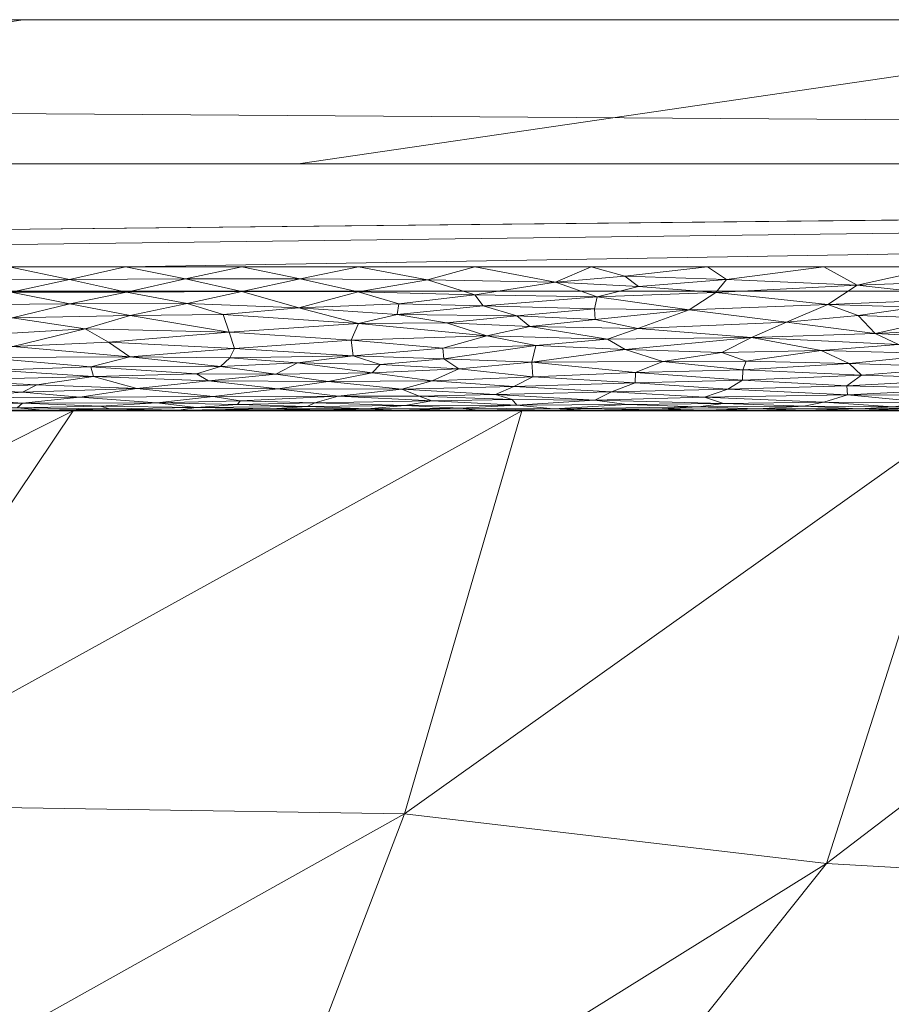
# Model space of a CAD drawing. Header units: millimetres. Extents: x -300 to 300, y 0 to 450.
# Tile 243 of 256: x 192 to 205, y 436 to 450. Entities that reach past the tile are written whole.
import ezdxf

# ---------------------------------------------------------------- set-up
doc = ezdxf.new("R2010")
doc.units = ezdxf.units.MM
doc.layers.add('A-GENM', color=13, linetype='Continuous')

# ---------------------------------------------------------------- blocks, each defined once
blk = doc.blocks.new('MODEL_CCAS0420-1080410R0 - MODEL_CCAS0420-1080410R0-453240-Preview')
at = {"layer": 'A-GENM', "lineweight": 9}
mesh = blk.add_polyface(dxfattribs=at)
corners = [(-296.159, -20, -110), (-295.657, -15.55, -110), (-294.177, -11.323, -110), (-291.793, -7.531, -110), (-288.625, -4.364, -110), (-284.831, -1.981, -110), (-280.602, -0.502, -110), (-276.147, 0, -110), (276.147, 0, -110), (280.596, -0.501, -110), (284.825, -1.978, -110), (288.619, -4.359, -110), (291.788, -7.525, -110), (294.174, -11.316, -110), (295.656, -15.545, -110), (296.159, -20, -110), (296.159, -426.171, -110), (295.658, -430.617, -110), (294.182, -434.842, -110), (291.802, -438.632, -110), (288.638, -441.797, -110), (284.848, -444.179, -110), (280.622, -445.657, -110), (276.171, -446.159, -110), (-276.171, -446.159, -110), (-280.617, -445.658, -110), (-284.842, -444.182, -110), (-288.632, -441.802, -110), (-291.797, -438.638, -110), (-294.179, -434.848, -110), (-295.657, -430.622, -110), (-296.159, -426.171, -110)]
mesh.append_faces([[corners[k] for k in face] for face in [(15, 12, 13, 14)]], dxfattribs={"vtx0": -1})
mesh.append_faces([[corners[k] for k in face] for face in [(16, 8, 15)]], dxfattribs={"vtx0": -1, "vtx1": -1})
mesh.append_faces([[corners[k] for k in face] for face in [(24, 31, 7, 8)]], dxfattribs={"vtx0": -1, "vtx1": -1, "vtx3": -1})
mesh.append_faces([[corners[k] for k in face] for face in [(31, 24, 25, 30), (18, 21, 22, 17), (17, 22, 23, 16)]], dxfattribs={"vtx0": -1, "vtx2": -1})
mesh.append_faces([[corners[k] for k in face] for face in [(0, 3, 4, 5), (0, 5, 6, 7)]], dxfattribs={"vtx0": -1, "vtx3": -1})
mesh.append_faces([[corners[k] for k in face] for face in [(28, 29, 27)]], dxfattribs={"vtx1": -1})
mesh.append_faces([[corners[k] for k in face] for face in [(25, 26, 30), (11, 12, 15, 10), (9, 10, 15, 8), (31, 0, 7)]], dxfattribs={"vtx1": -1, "vtx2": -1})
mesh.append_faces([[corners[k] for k in face] for face in [(23, 24, 8, 16)]], dxfattribs={"vtx1": -1, "vtx2": -1, "vtx3": -1})
mesh.append_faces([[corners[k] for k in face] for face in [(26, 27, 29, 30)]], dxfattribs={"vtx1": -1, "vtx3": -1})
mesh.append_faces([[corners[k] for k in face] for face in [(19, 20, 21, 18)]], dxfattribs={"vtx2": -1})
mesh.append_faces([[corners[k] for k in face] for face in [(0, 1, 2, 3)]], dxfattribs={"vtx3": -1})
mesh = blk.add_polyface(dxfattribs=at)
corners = [(-279.918, -2), (-292.651, -7.27), (-297.929, -20), (-297.929, -224.97), (-297.929, -429.94), (-292.661, -442.661), (-279.94, -447.929), (0, -447.929), (279.94, -447.929), (292.661, -442.661), (297.929, -429.94), (297.929, -224.97), (297.929, -20), (292.651, -7.27), (279.918, -2), (0, -2), (0, -3.5), (13.257, -3.5), (26.515, -3.5), (39.772, -3.5), (53.029, -3.5), (66.287, -3.5), (79.544, -3.5), (92.801, -3.5), (106.059, -3.5), (119.316, -3.5), (132.573, -3.5), (145.831, -3.5), (159.088, -3.5), (172.345, -3.5), (185.603, -3.5), (198.86, -3.5), (212.117, -3.5), (225.375, -3.5), (238.632, -3.5), (251.889, -3.5), (265.147, -3.5), (278.404, -3.5), (291.028, -7.487), (296.497, -19.511), (296.5, -32.769), (296.5, -46.026), (296.5, -59.283), (296.5, -72.541), (296.5, -85.798), (296.5, -99.055), (296.5, -112.313), (296.5, -125.57), (296.5, -138.827), (296.5, -152.085), (296.5, -165.342), (296.5, -178.599), (296.5, -191.857), (296.5, -205.114), (296.5, -218.371), (296.5, -231.629), (296.5, -244.886), (296.5, -258.143), (296.499, -271.401), (296.499, -284.658), (296.499, -297.915), (296.499, -311.173), (296.499, -324.43), (296.499, -337.687), (296.5, -350.945), (296.5, -364.202), (296.5, -377.459), (296.5, -390.717), (296.5, -403.974), (296.5, -417.231), (296.497, -430.489), (291.028, -442.513), (278.404, -446.5), (265.147, -446.5), (251.889, -446.5), (238.632, -446.5), (225.375, -446.5), (212.117, -446.5), (198.86, -446.5), (185.603, -446.5), (172.345, -446.5), (159.088, -446.5), (145.831, -446.5), (132.573, -446.5), (119.316, -446.5), (106.059, -446.5), (92.801, -446.5), (79.544, -446.5), (66.287, -446.5), (53.029, -446.5), (39.772, -446.5), (26.515, -446.5), (13.257, -446.5), (0, -446.5), (-12.926, -446.5), (-25.852, -446.5), (-38.777, -446.5), (-51.703, -446.5), (-64.629, -446.5), (-77.555, -446.5), (-90.48, -446.5), (-103.406, -446.5), (-116.332, -446.5), (-129.258, -446.5), (-142.183, -446.5), (-155.109, -446.5), (-168.035, -446.5), (-180.961, -446.5), (-193.887, -446.5), (-206.812, -446.5), (-219.738, -446.5), (-232.664, -446.5), (-245.59, -446.5), (-258.515, -446.5), (-271.441, -446.5), (-284.356, -445.968), (-294.544, -438.124), (-296.5, -425.35), (-296.5, -412.424), (-296.5, -399.498), (-296.5, -386.572), (-296.5, -373.646), (-296.5, -360.721), (-296.5, -347.795), (-296.499, -334.869), (-296.499, -321.943), (-296.499, -309.018), (-296.499, -296.092), (-296.499, -283.166), (-296.499, -270.24), (-296.5, -257.315), (-296.5, -244.389), (-296.5, -231.463), (-296.5, -218.537), (-296.5, -205.611), (-296.5, -192.686), (-296.5, -179.76), (-296.5, -166.834), (-296.5, -153.908), (-296.5, -140.983), (-296.5, -128.057), (-296.5, -115.131), (-296.5, -102.205), (-296.5, -89.28), (-296.5, -76.354), (-296.5, -63.428), (-296.5, -50.502), (-296.5, -37.576), (-296.5, -24.651), (-294.544, -11.876), (-284.356, -4.032), (-271.441, -3.5), (-258.515, -3.5), (-245.59, -3.5), (-232.664, -3.5), (-219.738, -3.5), (-206.812, -3.5), (-193.887, -3.5), (-180.961, -3.5), (-168.035, -3.5), (-155.109, -3.5), (-142.183, -3.5), (-129.258, -3.5), (-116.332, -3.5), (-103.406, -3.5), (-90.48, -3.5), (-77.555, -3.5), (-64.629, -3.5), (-51.703, -3.5), (-38.777, -3.5), (-25.852, -3.5), (-12.926, -3.5), (-294.538, -438.129), (-294.547, -438.108)]
mesh.append_faces([[corners[k] for k in face] for face in [(116, 172, 173)]])
mesh.append_faces([[corners[k] for k in face] for face in [(118, 4, 117), (6, 115, 5), (115, 6, 114), (7, 104, 6), (1, 150, 0), (151, 0, 150)]], dxfattribs={"vtx0": -1, "vtx1": -1})
mesh.append_faces([[corners[k] for k in face] for face in [(4, 124, 125), (7, 99, 100), (2, 148, 149), (149, 1, 2), (2, 141, 142), (0, 151, 152), (0, 160, 161, 15), (15, 165, 166), (15, 170, 171), (8, 81, 82, 7), (8, 72, 73), (11, 61, 62, 10), (12, 46, 47, 11), (38, 13, 14, 37), (13, 38, 39, 12)]], dxfattribs={"vtx0": -1, "vtx2": -1})
mesh.append_faces([[corners[k] for k in face] for face in [(4, 118, 119, 120), (4, 120, 121, 122), (3, 128, 129, 130), (3, 130, 131, 132), (3, 138, 139, 140), (0, 154, 155, 156), (0, 156, 157, 158), (15, 161, 162, 163), (15, 163, 164, 165), (8, 73, 74, 75), (7, 86, 87, 88), (7, 83, 84, 85), (10, 68, 69, 70), (11, 55, 56, 57), (14, 28, 29, 30), (14, 32, 33, 34), (15, 19, 20, 21), (12, 44, 45, 46), (11, 49, 50, 51), (11, 47, 48, 49), (12, 39, 40, 41)]], dxfattribs={"vtx0": -1, "vtx3": -1})
mesh.append_faces([[corners[k] for k in face] for face in [(123, 124, 4, 122), (127, 128, 3, 126), (113, 114, 6, 112), (111, 112, 6, 110), (109, 110, 6, 108), (107, 108, 6, 106), (96, 97, 7, 95), (105, 106, 6, 104), (103, 104, 7, 102), (101, 102, 7, 100), (98, 99, 7, 97), (94, 95, 7, 93), (135, 136, 3, 134), (137, 138, 3, 136), (133, 134, 3, 132), (145, 146, 2, 144), (147, 148, 2, 146), (143, 144, 2, 142), (149, 150, 1), (153, 154, 0, 152), (159, 160, 0, 158), (169, 170, 15, 168), (167, 168, 15, 166), (78, 79, 8, 77), (80, 81, 8, 79), (76, 77, 8, 75), (91, 92, 7, 90), (89, 90, 7, 88), (85, 86, 7), (82, 83, 7), (67, 68, 10, 66), (65, 66, 10, 64), (60, 61, 11, 59), (58, 59, 11, 57), (63, 64, 10, 62), (54, 55, 11, 53), (26, 27, 15, 25), (31, 32, 14, 30), (16, 17, 15, 171), (18, 19, 15, 17), (24, 25, 15, 23), (22, 23, 15, 21), (34, 35, 14), (52, 53, 11, 51), (36, 37, 14, 35), (42, 43, 12, 41), (43, 44, 12), (92, 93, 7)]], dxfattribs={"vtx1": -1, "vtx2": -1})
mesh.append_faces([[corners[k] for k in face] for face in [(3, 4, 125, 126), (2, 3, 140, 141), (71, 72, 8, 9), (70, 71, 9, 10), (27, 28, 14, 15)]], dxfattribs={"vtx1": -1, "vtx3": -1})
mesh.append_faces([[corners[k] for k in face] for face in [(4, 173, 117), (115, 172, 5)]], dxfattribs={"vtx2": -1})
mesh = blk.add_polyface(dxfattribs=at)
corners = [(-210.186, -432.276, -33.854), (-219.848, -438.355, -19.494), (-212.968, -436.33, -24.292), (-216.365, -427.675, -44.679), (-219.378, -433.515, -30.901), (-209.194, -427.511, -45.088), (-213.266, -422.024, -58.018), (-224.212, -427.716, -44.557), (-198.558, -422.039, -58.018), (-200.587, -427.163, -45.936), (-217.137, -440.738, -13.89), (-203.695, -432.281, -33.861), (-209.836, -437.863, -20.687), (-223.616, -437.523, -21.438), (-229.417, -438.443, -19.245), (-227.056, -433.316, -31.34), (-205.912, -422.031, -58.018), (-220.62, -422.016, -58.018), (-203.618, -438.219, -19.865), (-211.849, -444.5, -5.023), (-198.502, -431.801, -35.007), (-205.618, -444.5, -5.045), (-224.31, -444.5, -4.98), (-218.079, -444.5, -5.001), (-230.54, -444.5, -4.958), (-199.388, -444.5, -5.066), (-197.758, -438.907, -18.254)]
mesh.append_faces([[corners[k] for k in face] for face in [(0, 1, 2), (3, 4, 5), (6, 7, 3), (8, 5, 9), (2, 1, 10), (11, 2, 12), (13, 4, 14), (3, 15, 4), (16, 3, 5), (15, 3, 7), (0, 4, 1), (4, 15, 14), (18, 12, 19), (9, 0, 11), (5, 0, 9), (0, 5, 4), (18, 20, 12), (18, 21, 26), (11, 12, 20), (0, 2, 11), (12, 2, 10), (12, 10, 23), (22, 10, 1), (13, 1, 4), (1, 13, 24)]], dxfattribs={"vtx0": -1, "vtx1": -1, "vtx2": -1})
mesh.append_faces([[corners[k] for k in face] for face in [(3, 16, 6), (10, 22, 23)]], dxfattribs={"vtx0": -1, "vtx2": -1})
mesh.append_faces([[corners[k] for k in face] for face in [(6, 17, 7), (8, 16, 5), (19, 21, 18), (24, 22, 1), (21, 25, 26), (23, 19, 12)]], dxfattribs={"vtx1": -1, "vtx2": -1})
mesh = blk.add_polyface(dxfattribs=at)
corners = [(-163.46, -432.283, -33.895), (-171.575, -438.364, -19.552), (-165.206, -436.336, -24.334), (-170.801, -427.7, -44.708), (-172.337, -433.539, -30.934), (-163.687, -427.534, -45.1), (-185.922, -427.635, -44.849), (-195.583, -433.214, -31.681), (-187.987, -433.443, -31.151), (-169.142, -422.057, -58.018), (-178.657, -427.751, -44.583), (-193.89, -427.758, -44.547), (-183.85, -422.051, -58.018), (-154.434, -422.057, -58.018), (-155.163, -427.17, -45.956), (-189.487, -439.037, -17.959), (-180.051, -433.341, -31.399), (-168.251, -440.74, -13.945), (-176.496, -422.055, -58.018), (-175.563, -437.551, -21.472), (-181.114, -438.456, -19.334), (-197.758, -438.907, -18.254), (-203.618, -438.219, -19.865), (-200.587, -427.163, -45.936), (-191.204, -422.047, -58.018), (-198.558, -422.039, -58.018), (-161.788, -422.058, -58.018), (-199.388, -444.5, -5.066), (-193.157, -444.5, -5.065), (-180.695, -444.5, -5.061), (-155.416, -438.247, -19.817), (-161.684, -437.864, -20.728), (-162.003, -444.5, -5.056), (-156.979, -432.284, -33.89), (-148.657, -433.236, -31.637), (-149.389, -438.93, -18.2), (-147.08, -422.057, -58.018), (-203.695, -432.281, -33.861), (-198.502, -431.801, -35.007), (-148.319, -427.769, -44.538), (-151.917, -431.814, -34.995), (-155.772, -444.5, -5.054), (-174.465, -444.5, -5.059), (-168.234, -444.5, -5.058), (-149.541, -444.5, -5.052), (-186.926, -444.5, -5.063)]
mesh.append_faces([[corners[k] for k in face] for face in [(13, 14, 36)]], dxfattribs={"vtx0": -1, "vtx1": -1})
mesh.append_faces([[corners[k] for k in face] for face in [(0, 1, 2), (3, 4, 5), (6, 7, 8), (9, 10, 3), (11, 6, 12), (13, 5, 14), (8, 15, 16), (2, 1, 17), (18, 6, 10), (0, 14, 5), (19, 4, 20), (7, 21, 8), (7, 22, 21), (23, 11, 24), (8, 10, 6), (7, 6, 11), (3, 16, 4), (21, 15, 8), (10, 8, 16), (26, 3, 5), (27, 15, 21), (16, 3, 10), (0, 4, 1), (4, 16, 20), (16, 15, 20), (15, 28, 20), (29, 19, 20), (30, 31, 32), (14, 0, 33), (34, 30, 35), (0, 5, 4), (37, 11, 23), (11, 37, 38), (14, 39, 36), (33, 2, 31), (30, 40, 31), (33, 39, 14), (39, 33, 40), (30, 41, 35), (33, 31, 40), (0, 2, 33), (31, 2, 17), (31, 17, 43), (42, 17, 1), (38, 7, 11), (7, 38, 22), (40, 34, 39), (34, 40, 30), (19, 1, 4), (1, 19, 29)]], dxfattribs={"vtx0": -1, "vtx1": -1, "vtx2": -1})
mesh.append_faces([[corners[k] for k in face] for face in [(23, 24, 25), (6, 18, 12), (3, 26, 9), (17, 42, 43), (15, 27, 28)]], dxfattribs={"vtx0": -1, "vtx2": -1})
mesh.append_faces([[corners[k] for k in face] for face in [(12, 24, 11), (9, 18, 10), (13, 26, 5), (32, 41, 30), (29, 42, 1), (41, 44, 35), (45, 29, 20, 28), (43, 32, 31)]], dxfattribs={"vtx1": -1, "vtx2": -1})
mesh = blk.add_polyface(dxfattribs=at)
corners = [(-205.618, -444.5, -5.045), (-211.631, -444.5, -2), (-205.584, -444.5, -2), (-199.538, -444.5, -2), (-247.91, -444.5, -2), (-243.001, -444.5, -4.914), (-249.232, -444.5, -4.893), (-250.934, -444.5, -2), (-175.351, -444.5, -2), (-169.305, -444.5, -2), (-174.465, -444.5, -5.059), (-271.691, -439.055, -4.948), (-272.096, -444.5, -2), (-266.076, -440.417, -4.934), (-294.15, -433.611, -5.004), (-291.997, -435.907, -2), (-288.535, -434.972, -4.99), (-282.921, -436.333, -4.976), (-283.819, -442.863, -2), (-277.306, -437.694, -4.962), (-218.079, -444.5, -5.001), (-223.724, -444.5, -2), (-217.677, -444.5, -2), (-211.849, -444.5, -5.023), (-186.926, -444.5, -5.063), (-193.157, -444.5, -5.065), (-187.444, -444.5, -2), (-181.398, -444.5, -2), (-235.817, -444.5, -2), (-230.54, -444.5, -4.958), (-236.771, -444.5, -4.936), (-241.864, -444.5, -2), (-253.957, -444.5, -2), (-254.846, -443.139, -4.907), (-260.004, -444.5, -2), (-266.05, -444.5, -2), (-278.142, -444.5, -2), (-224.31, -444.5, -4.98), (-180.695, -444.5, -5.061), (-193.491, -444.5, -2), (-199.388, -444.5, -5.066), (-289.496, -441.227, -2), (-294.499, -430.587, -2), (-275.119, -444.5, -2), (-260.461, -441.778, -4.92), (-263.027, -444.5, -2), (-229.771, -444.5, -2)]
mesh.append_faces([[corners[k] for k in face] for face in [(11, 12, 13), (14, 15, 16), (17, 18, 19), (32, 33, 34), (36, 19, 18), (37, 21, 20), (8, 38, 27), (41, 16, 15), (15, 14, 42), (18, 17, 41), (19, 36, 11), (44, 34, 33), (38, 8, 10), (46, 29, 28), (13, 35, 44)]], dxfattribs={"vtx0": -1, "vtx1": -1})
mesh.append_faces([[corners[k] for k in face] for face in [(4, 5, 6, 7), (20, 21, 22, 23), (28, 29, 30, 31), (5, 4, 31, 30), (41, 17, 16), (33, 32, 7), (1, 0, 23, 22), (46, 37, 29), (37, 46, 21)]], dxfattribs={"vtx0": -1, "vtx2": -1})
mesh.append_faces([[corners[k] for k in face] for face in [(0, 1, 2, 3)]], dxfattribs={"vtx0": -1, "vtx3": -1})
mesh.append_faces([[corners[k] for k in face] for face in [(8, 9, 10), (12, 35, 13), (43, 12, 11), (6, 33, 7), (45, 34, 44, 35), (38, 24, 27), (36, 43, 11)]], dxfattribs={"vtx1": -1, "vtx2": -1})
mesh.append_faces([[corners[k] for k in face] for face in [(24, 25, 26, 27), (3, 39, 40, 0), (25, 40, 39, 26)]], dxfattribs={"vtx1": -1, "vtx3": -1})
mesh = blk.add_polyface(dxfattribs=at)
corners = [(-205.707, -446.059, -0.054), (-203.636, -445.977, -0.075), (-204.865, -445.937, -0.087), (-204.04, -446.243, -0.019), (-205.806, -446.309, -0.01), (-205.197, -446.5), (-203.898, -444.845, -0.878), (-203.906, -444.72, -1.089), (-205.556, -444.803, -0.942), (-203.317, -444.506, -1.838), (-204.74, -444.506, -1.845), (-204.073, -444.527, -1.672), (-204.1, -444.993, -0.684), (-205.728, -444.942, -0.745), (-205.518, -445.104, -0.568), (-202.456, -445.068, -0.603), (-203.931, -445.157, -0.518), (-204.056, -445.821, -0.126), (-205.237, -445.783, -0.14), (-204.292, -445.572, -0.235), (-202.448, -444.925, -0.767), (-202.246, -444.802, -0.944), (-205.276, -445.292, -0.409), (-203.543, -445.335, -0.378), (-204.614, -445.421, -0.321), (-205.933, -445.489, -0.28), (-203.581, -446.5), (-203.302, -444.563, -1.503), (-204.541, -444.557, -1.524), (-206.103, -444.511, -1.794), (-205.718, -444.545, -1.578), (-202.575, -445.516, -0.265), (-204.073, -444.5, -2), (-202.659, -444.526, -1.68), (-205.584, -444.5, -2), (-203.579, -444.618, -1.323), (-205.018, -444.616, -1.329), (-202.503, -445.187, -0.493), (-203.063, -445.732, -0.161), (-206.031, -445.898, -0.099), (-205.579, -445.634, -0.204), (-205.178, -444.719, -1.09)]
mesh.append_faces([[corners[k] for k in face] for face in [(34, 10, 32)]], dxfattribs={"vtx0": -1, "vtx1": -1})
mesh.append_faces([[corners[k] for k in face] for face in [(0, 1, 2), (3, 4, 5), (6, 7, 8), (9, 10, 11), (12, 13, 14), (15, 12, 16), (2, 17, 18), (18, 17, 19), (1, 0, 3), (12, 20, 6), (12, 14, 16), (12, 6, 13), (7, 6, 21), (13, 6, 8), (22, 23, 16), (24, 25, 19), (22, 16, 14), (0, 4, 3), (27, 11, 28), (11, 29, 30), (23, 22, 24), (24, 31, 23), (10, 9, 32), (9, 11, 33), (11, 10, 29), (27, 33, 11), (28, 11, 30), (27, 28, 35), (36, 7, 35), (23, 37, 16), (30, 36, 28), (35, 28, 36), (17, 1, 38), (39, 2, 18), (1, 17, 2), (19, 17, 38), (18, 19, 40), (19, 25, 40), (25, 24, 22), (31, 24, 19), (8, 7, 41), (36, 41, 7)]], dxfattribs={"vtx0": -1, "vtx1": -1, "vtx2": -1})
mesh.append_faces([[corners[k] for k in face] for face in [(5, 26, 3)]], dxfattribs={"vtx1": -1, "vtx2": -1})
mesh = blk.add_polyface(dxfattribs=at)
corners = [(-200.819, -445.351, -0.367), (-201.343, -445.185, -0.494), (-202.165, -445.309, -0.397), (-202.659, -444.526, -1.68), (-201.252, -444.523, -1.699), (-201.941, -444.506, -1.849), (-202.079, -446.141, -0.036), (-201.711, -445.902, -0.098), (-203.636, -445.977, -0.075), (-204.04, -446.243, -0.019), (-203.063, -445.732, -0.161), (-200.997, -445.64, -0.201), (-202.456, -445.068, -0.603), (-200.966, -445.029, -0.645), (-202.448, -444.925, -0.767), (-201.834, -444.554, -1.539), (-203.302, -444.563, -1.503), (-202.185, -444.602, -1.368), (-204.1, -444.993, -0.684), (-203.543, -445.335, -0.378), (-202.575, -445.516, -0.265), (-202.561, -444.5, -2), (-203.317, -444.506, -1.838), (-203.906, -444.72, -1.089), (-202.246, -444.802, -0.944), (-201.921, -444.69, -1.149), (-204.292, -445.572, -0.235), (-200.431, -446.082, -0.049), (-202.229, -446.324, -0.009), (-203.581, -446.5), (-201.965, -446.5), (-200.632, -444.762, -1.011), (-200.958, -444.89, -0.813), (-200.842, -444.587, -1.415), (-200.399, -444.647, -1.247), (-203.579, -444.618, -1.323), (-203.898, -444.845, -0.878), (-202.503, -445.187, -0.493), (-204.073, -444.5, -2), (-200.576, -445.496, -0.276), (-201.049, -444.5, -2), (-203.931, -445.157, -0.518), (-201.008, -446.224, -0.022), (-200.816, -446.369, -0.005)]
mesh.append_faces([[corners[k] for k in face] for face in [(0, 1, 2), (3, 4, 5), (6, 7, 8), (6, 8, 9), (10, 7, 11), (12, 13, 14), (15, 16, 17), (14, 18, 12), (19, 20, 2), (5, 21, 22), (23, 24, 25), (20, 26, 10), (6, 27, 7), (7, 10, 8), (0, 2, 20), (31, 24, 32), (17, 33, 15), (31, 25, 24), (14, 32, 24), (32, 14, 13), (34, 17, 25), (17, 16, 35), (35, 25, 17), (36, 14, 24), (2, 37, 19), (12, 1, 13), (37, 2, 1), (1, 12, 37), (10, 11, 20), (20, 11, 39), (15, 4, 3), (16, 15, 3), (25, 35, 23), (3, 5, 22), (20, 39, 0), (12, 41, 37), (28, 42, 6), (6, 9, 28), (29, 28, 9), (42, 28, 43), (30, 43, 28)]], dxfattribs={"vtx0": -1, "vtx1": -1, "vtx2": -1})
mesh.append_faces([[corners[k] for k in face] for face in [(28, 29, 30), (22, 21, 38)]], dxfattribs={"vtx0": -1, "vtx2": -1})
mesh.append_faces([[corners[k] for k in face] for face in [(40, 21, 5)]], dxfattribs={"vtx1": -1, "vtx2": -1})
mesh = blk.add_polyface(dxfattribs=at)
corners = [(-199.023, -444.724, -1.08), (-200.399, -444.647, -1.247), (-200.632, -444.762, -1.011), (-199.274, -444.838, -0.887), (-200.958, -444.89, -0.813), (-200.293, -444.506, -1.842), (-201.941, -444.506, -1.849), (-201.252, -444.523, -1.699), (-200.816, -446.369, -0.005), (-201.965, -446.5), (-200.349, -446.5), (-198.851, -445.957, -0.081), (-200.431, -446.082, -0.049), (-198.733, -446.108, -0.043), (-201.008, -446.224, -0.022), (-199.853, -446.287, -0.013), (-199.526, -445.176, -0.502), (-199.538, -444.973, -0.707), (-200.966, -445.029, -0.645), (-201.921, -444.69, -1.149), (-200.842, -444.587, -1.415), (-199.828, -444.527, -1.671), (-201.834, -444.554, -1.539), (-201.049, -444.5, -2), (-199.538, -444.5, -2), (-202.079, -446.141, -0.036), (-200.997, -445.64, -0.201), (-200.405, -445.765, -0.147), (-199.497, -445.669, -0.188), (-200.396, -445.913, -0.094), (-201.711, -445.902, -0.098), (-198.9, -445.542, -0.251), (-199.58, -445.406, -0.331), (-200.576, -445.496, -0.276), (-198.734, -446.5), (-199.251, -444.657, -1.223), (-199.319, -444.577, -1.449), (-198.782, -444.51, -1.796), (-201.343, -445.185, -0.494), (-200.819, -445.351, -0.367), (-202.185, -444.602, -1.368), (-198.531, -444.535, -1.63), (-199.316, -445.817, -0.127)]
mesh.append_faces([[corners[k] for k in face] for face in [(23, 5, 24), (34, 15, 10)]], dxfattribs={"vtx0": -1, "vtx1": -1})
mesh.append_faces([[corners[k] for k in face] for face in [(0, 1, 2), (3, 2, 4), (5, 6, 7), (11, 12, 13), (14, 15, 12), (16, 17, 18), (3, 4, 17), (19, 2, 1), (20, 21, 22), (17, 4, 18), (12, 15, 13), (25, 14, 12), (26, 27, 28), (12, 29, 30), (29, 27, 30), (31, 32, 33), (14, 8, 15), (35, 36, 1), (2, 3, 0), (37, 5, 21), (18, 38, 16), (16, 38, 39), (40, 1, 20), (1, 36, 20), (20, 36, 21), (21, 5, 7), (5, 23, 6), (37, 24, 5), (21, 7, 22), (36, 41, 21), (32, 16, 39), (33, 32, 39), (33, 26, 28), (11, 42, 29), (11, 29, 12), (27, 29, 42), (28, 27, 42), (30, 27, 26), (28, 31, 33), (8, 10, 15), (1, 0, 35)]], dxfattribs={"vtx0": -1, "vtx1": -1, "vtx2": -1})
mesh.append_faces([[corners[k] for k in face] for face in [(8, 9, 10)]], dxfattribs={"vtx0": -1, "vtx2": -1})
mesh = blk.add_polyface(dxfattribs=at)
corners = [(-198.9, -445.542, -0.251), (-197.019, -445.478, -0.286), (-198.292, -445.369, -0.355), (-197.723, -444.802, -0.943), (-199.274, -444.838, -0.887), (-198.142, -444.915, -0.78), (-197.761, -444.575, -1.458), (-199.319, -444.577, -1.449), (-198.137, -444.64, -1.265), (-198.51, -445.084, -0.587), (-199.526, -445.176, -0.502), (-198.302, -445.223, -0.462), (-197.117, -445.71, -0.17), (-198.343, -445.722, -0.165), (-197.658, -445.837, -0.12), (-197.961, -444.701, -1.126), (-199.251, -444.657, -1.223), (-199.828, -444.527, -1.671), (-198.531, -444.535, -1.63), (-198.782, -444.51, -1.796), (-197.687, -444.51, -1.799), (-198.026, -444.5, -2), (-199.853, -446.287, -0.013), (-198.075, -446.316, -0.01), (-198.733, -446.108, -0.043), (-198.734, -446.5), (-197.114, -446.152, -0.034), (-197.677, -445.983, -0.074), (-199.497, -445.669, -0.188), (-197.118, -446.5), (-196.837, -444.702, -1.123), (-199.023, -444.724, -1.08), (-196.7, -444.906, -0.791), (-199.538, -444.973, -0.707), (-197.239, -444.527, -1.673), (-199.538, -444.5, -2), (-199.58, -445.406, -0.331), (-197.419, -445.141, -0.533), (-198.851, -445.957, -0.081), (-197.045, -445.261, -0.433), (-197.307, -445.025, -0.649), (-199.316, -445.817, -0.127)]
mesh.append_faces([[corners[k] for k in face] for face in [(0, 1, 2), (3, 4, 5), (6, 7, 8), (9, 10, 11), (12, 13, 14), (15, 8, 16), (17, 18, 19), (20, 21, 19), (22, 23, 24), (22, 25, 23), (24, 23, 26), (26, 27, 24), (13, 0, 28), (0, 12, 1), (30, 15, 3), (4, 3, 31), (3, 5, 32), (33, 9, 5), (16, 31, 15), (34, 20, 18), (33, 5, 4), (2, 36, 0), (37, 9, 11), (7, 6, 18), (6, 34, 18), (38, 24, 27), (39, 11, 2), (36, 2, 11), (38, 27, 14), (37, 11, 39), (36, 11, 10), (5, 9, 40), (33, 10, 9), (9, 37, 40), (13, 28, 41), (41, 38, 14), (0, 13, 12), (14, 13, 41), (3, 15, 31), (30, 8, 15), (7, 16, 8), (18, 20, 19)]], dxfattribs={"vtx0": -1, "vtx1": -1, "vtx2": -1})
mesh.append_faces([[corners[k] for k in face] for face in [(25, 29, 23), (21, 35, 19)]], dxfattribs={"vtx1": -1, "vtx2": -1})
mesh = blk.add_polyface(dxfattribs=at)
corners = [(-197.114, -446.152, -0.034), (-196.293, -445.93, -0.089), (-197.677, -445.983, -0.074), (-195.323, -445.591, -0.226), (-195.396, -445.365, -0.358), (-197.019, -445.478, -0.286), (-196.31, -446.329, -0.008), (-197.118, -446.5), (-195.502, -446.5), (-198.075, -446.316, -0.01), (-195.502, -446.154, -0.034), (-195.333, -445.236, -0.452), (-195.202, -445.116, -0.556), (-196.271, -445.166, -0.511), (-196.001, -444.806, -0.938), (-195.103, -444.696, -1.136), (-196.837, -444.702, -1.123), (-197.307, -445.025, -0.649), (-195.973, -445.008, -0.668), (-197.239, -444.527, -1.673), (-196.405, -444.558, -1.523), (-195.917, -444.526, -1.679), (-197.761, -444.575, -1.458), (-197.117, -445.71, -0.17), (-195.239, -445.835, -0.121), (-197.045, -445.261, -0.433), (-197.723, -444.802, -0.943), (-198.292, -445.369, -0.355), (-195.477, -444.636, -1.273), (-195.037, -444.914, -0.781), (-196.7, -444.906, -0.791), (-196.62, -444.507, -1.83), (-195.003, -444.5, -2), (-196.514, -444.5, -2), (-198.137, -444.64, -1.265), (-196.515, -444.612, -1.338), (-195.44, -444.586, -1.421), (-194.866, -444.545, -1.577), (-194.625, -444.509, -1.814), (-197.687, -444.51, -1.799), (-198.026, -444.5, -2), (-198.142, -444.915, -0.78), (-197.419, -445.141, -0.533), (-197.658, -445.837, -0.12)]
mesh.append_faces([[corners[k] for k in face] for face in [(0, 1, 2), (3, 4, 5), (9, 7, 6), (0, 6, 10), (11, 12, 13), (14, 15, 16), (17, 13, 18), (19, 20, 21), (19, 22, 20), (6, 0, 9), (0, 10, 1), (23, 1, 24), (5, 4, 25), (26, 14, 16), (5, 25, 27), (3, 5, 23), (16, 15, 28), (29, 14, 30), (21, 31, 19), (34, 16, 35), (22, 34, 35), (20, 22, 35), (36, 20, 35), (21, 20, 37), (38, 31, 21), (31, 39, 19), (30, 41, 17), (18, 30, 17), (26, 30, 14), (29, 30, 18), (13, 17, 42), (43, 1, 23), (28, 36, 35), (16, 28, 35), (23, 24, 3), (13, 42, 25), (11, 25, 4), (18, 13, 12), (25, 11, 13), (1, 43, 2), (40, 39, 31)]], dxfattribs={"vtx0": -1, "vtx1": -1, "vtx2": -1})
mesh.append_faces([[corners[k] for k in face] for face in [(6, 7, 8), (31, 32, 33), (31, 33, 40)]], dxfattribs={"vtx0": -1, "vtx2": -1})
mesh = blk.add_polyface(dxfattribs=at)
corners = [(-193.253, -444.688, -1.154), (-195.103, -444.696, -1.136), (-194.04, -444.807, -0.935), (-193.11, -445.983, -0.074), (-193.949, -445.822, -0.125), (-194.739, -445.987, -0.072), (-194.321, -444.609, -1.348), (-195.502, -446.154, -0.034), (-196.31, -446.329, -0.008), (-194.72, -446.329, -0.008), (-193.325, -445.639, -0.202), (-195.323, -445.591, -0.226), (-195.202, -445.116, -0.556), (-193.944, -445.249, -0.442), (-193.402, -445.111, -0.561), (-194.866, -444.545, -1.577), (-193.661, -444.527, -1.672), (-194.625, -444.509, -1.814), (-193.9, -446.148, -0.035), (-195.502, -446.5), (-193.107, -446.324, -0.009), (-193.887, -446.5), (-196.293, -445.93, -0.089), (-195.239, -445.835, -0.121), (-193.651, -445.45, -0.303), (-195.396, -445.365, -0.358), (-195.333, -445.236, -0.452), (-196.001, -444.806, -0.938), (-195.037, -444.914, -0.781), (-194.871, -445.013, -0.662), (-195.973, -445.008, -0.668), (-195.44, -444.586, -1.421), (-196.405, -444.558, -1.523), (-195.477, -444.636, -1.273), (-192.735, -444.509, -1.808), (-193.491, -444.5, -2), (-195.917, -444.526, -1.679), (-195.003, -444.5, -2), (-196.62, -444.507, -1.83), (-193.442, -444.974, -0.706), (-192.653, -444.861, -0.854), (-193.538, -444.565, -1.495), (-192.453, -444.604, -1.362)]
mesh.append_faces([[corners[k] for k in face] for face in [(21, 9, 19)]], dxfattribs={"vtx0": -1, "vtx1": -1})
mesh.append_faces([[corners[k] for k in face] for face in [(0, 1, 2), (3, 4, 5), (0, 6, 1), (7, 8, 9), (10, 11, 4), (12, 13, 14), (15, 16, 17), (7, 9, 18), (18, 3, 5), (9, 8, 19), (20, 9, 21), (18, 5, 7), (22, 5, 23), (18, 9, 20), (11, 10, 24), (25, 11, 24), (23, 5, 4), (22, 7, 5), (12, 26, 13), (25, 24, 13), (2, 27, 28), (29, 28, 30), (31, 15, 32), (6, 31, 33), (2, 1, 27), (34, 35, 17), (15, 17, 36), (37, 38, 17), (39, 2, 28), (30, 12, 29), (2, 39, 40), (15, 31, 6), (6, 33, 1), (4, 11, 23), (14, 39, 29), (13, 26, 25), (17, 16, 34), (41, 15, 6), (15, 41, 16), (42, 41, 6), (14, 29, 12), (39, 28, 29)]], dxfattribs={"vtx0": -1, "vtx1": -1, "vtx2": -1})
mesh.append_faces([[corners[k] for k in face] for face in [(17, 35, 37)]], dxfattribs={"vtx0": -1, "vtx2": -1})
mesh = blk.add_polyface(dxfattribs=at)
corners = [(-192.323, -445.393, -0.339), (-193.325, -445.639, -0.202), (-191.514, -445.531, -0.257), (-193.253, -444.688, -1.154), (-191.416, -444.68, -1.172), (-192.453, -444.604, -1.362), (-190.939, -444.571, -1.47), (-192.379, -444.542, -1.594), (-191.224, -444.505, -1.86), (-192.735, -444.509, -1.808), (-190.781, -444.523, -1.698), (-193.538, -444.565, -1.495), (-193.651, -445.45, -0.303), (-192.31, -445.792, -0.137), (-193.949, -445.822, -0.125), (-193.11, -445.983, -0.074), (-193.9, -446.148, -0.035), (-192.297, -446.146, -0.035), (-194.321, -444.609, -1.348), (-193.661, -444.527, -1.672), (-194.04, -444.807, -0.935), (-192.653, -444.861, -0.854), (-192.456, -444.759, -1.016), (-191.428, -445.971, -0.077), (-190.654, -445.788, -0.138), (-191.484, -446.326, -0.009), (-190.657, -446.152, -0.034), (-191.896, -445.241, -0.448), (-190.978, -445.357, -0.363), (-193.107, -446.324, -0.009), (-192.271, -446.5), (-193.887, -446.5), (-190.655, -446.5), (-193.944, -445.249, -0.442), (-192.064, -445.065, -0.607), (-193.402, -445.111, -0.561), (-191.286, -444.618, -1.323), (-193.442, -444.974, -0.706), (-191.324, -444.926, -0.766), (-191.979, -444.5, -2), (-193.491, -444.5, -2), (-191.268, -444.809, -0.932), (-190.508, -445.207, -0.476)]
mesh.append_faces([[corners[k] for k in face] for face in [(30, 29, 31)]], dxfattribs={"vtx0": -1, "vtx1": -1})
mesh.append_faces([[corners[k] for k in face] for face in [(0, 1, 2), (3, 4, 5), (6, 7, 5), (8, 9, 10), (7, 11, 5), (1, 0, 12), (13, 14, 15), (15, 16, 17), (5, 18, 3), (7, 9, 19), (20, 21, 22), (23, 24, 13), (25, 26, 17), (2, 13, 24), (1, 14, 13), (27, 0, 28), (29, 25, 17), (29, 30, 25), (16, 29, 17), (2, 1, 13), (17, 23, 15), (13, 15, 23), (0, 33, 12), (27, 34, 35), (6, 5, 36), (4, 3, 22), (7, 19, 11), (21, 37, 38), (10, 9, 7), (9, 8, 39), (21, 38, 41), (34, 38, 37), (35, 34, 37), (42, 34, 27), (22, 21, 41), (4, 22, 41), (20, 22, 3), (27, 35, 33), (33, 0, 27), (2, 28, 0), (5, 4, 36)]], dxfattribs={"vtx0": -1, "vtx1": -1, "vtx2": -1})
mesh.append_faces([[corners[k] for k in face] for face in [(9, 39, 40)]], dxfattribs={"vtx0": -1, "vtx2": -1})
mesh.append_faces([[corners[k] for k in face] for face in [(30, 32, 25)]], dxfattribs={"vtx1": -1, "vtx2": -1})
mesh = blk.add_polyface(dxfattribs=at)
corners = [(-279.94, -449.928, -2.07), (-278.055, -448.043, -56.035), (-276.171, -446.159, -110), (276.171, -446.159, -110), (278.055, -448.043, -56.035), (279.94, -449.928, -2.07), (0, -449.928, -2.07)]
mesh.append_faces([[corners[k] for k in face] for face in [(6, 1, 2, 3)]], dxfattribs={"vtx0": -1, "vtx3": -1})
mesh.append_faces([[corners[k] for k in face] for face in [(3, 4, 6)]], dxfattribs={"vtx1": -1, "vtx2": -1})
mesh.append_faces([[corners[k] for k in face] for face in [(4, 5, 6), (6, 0, 1)]], dxfattribs={"vtx2": -1})
mesh = blk.add_polyface(dxfattribs=at)
corners = [(-279.94, -449.928, -2.07), (0, -449.928, -2.07), (279.94, -449.928, -2.07), (279.94, -449.368, -0.611), (279.94, -447.929), (0, -447.929), (-279.94, -447.929), (-279.94, -449.368, -0.611), (146.089, -449.928, -2.07), (139.97, -447.929), (209.955, -447.929), (246.477, -447.929), (73.044, -449.928, -2.07), (213.014, -449.928, -2.07), (69.985, -447.929), (246.477, -449.928, -2.07), (-146.089, -447.929), (-139.97, -449.928, -2.07), (-209.955, -449.928, -2.07), (-246.477, -449.928, -2.07), (-73.044, -447.929), (-213.014, -447.929), (-69.985, -449.928, -2.07), (-246.477, -447.929), (36.522, -449.928, -2.07), (34.992, -447.929), (52.489, -447.929), (-34.992, -449.928, -2.07), (-36.522, -447.929), (-18.261, -447.929), (263.208, -447.929), (109.567, -449.928, -2.07), (104.977, -447.929), (122.474, -447.929), (-263.208, -449.928, -2.07), (-104.977, -449.928, -2.07), (-109.566, -447.929), (-91.305, -447.929), (174.962, -447.929), (179.551, -449.928, -2.07), (162.82, -449.928, -2.07), (-179.551, -447.929), (-174.962, -449.928, -2.07), (-192.459, -449.928, -2.07), (127.828, -449.928, -2.07), (18.261, -449.928, -2.07), (17.496, -447.929), (229.746, -449.928, -2.07), (228.216, -447.929), (-229.746, -447.929), (-228.216, -449.928, -2.07), (-54.783, -447.929), (-52.489, -449.928, -2.07), (87.481, -447.929), (91.305, -449.928, -2.07), (-127.828, -447.929), (-122.474, -449.928, -2.07), (196.283, -449.928, -2.07), (192.459, -447.929), (-157.466, -449.928, -2.07), (-162.82, -447.929), (54.783, -449.928, -2.07), (-17.496, -449.928, -2.07), (263.208, -449.928, -2.07), (-263.208, -447.929), (-87.481, -449.928, -2.07), (157.466, -447.929), (-196.283, -447.929)]
mesh.append_faces([[corners[k] for k in face] for face in [(44, 33, 31), (45, 46, 1), (49, 50, 21), (51, 52, 28), (53, 54, 32), (55, 56, 36), (57, 58, 39), (59, 60, 42)]], dxfattribs={"vtx0": -1, "vtx1": -1})
mesh.append_faces([[corners[k] for k in face] for face in [(34, 64, 7), (30, 63, 3)]], dxfattribs={"vtx0": -1, "vtx1": -1, "vtx2": -1})
mesh.append_faces([[corners[k] for k in face] for face in [(5, 62, 1, 46), (42, 60, 41, 43), (19, 23, 64, 34), (32, 54, 31, 33), (18, 67, 21, 50), (28, 52, 27, 29), (39, 58, 38, 40), (36, 56, 35, 37), (62, 5, 29, 27), (67, 18, 43, 41), (37, 35, 65), (40, 38, 66)]], dxfattribs={"vtx0": -1, "vtx2": -1})
mesh.append_faces([[corners[k] for k in face] for face in [(2, 3, 63)]], dxfattribs={"vtx1": -1})
mesh.append_faces([[corners[k] for k in face] for face in [(25, 46, 45, 24), (9, 33, 44, 8), (48, 10, 13, 47), (11, 48, 47, 15), (66, 9, 8, 40), (19, 50, 49, 23), (20, 37, 65, 22), (26, 25, 24, 61), (14, 26, 61, 12), (22, 52, 51, 20), (30, 11, 15, 63), (12, 54, 53, 14), (17, 56, 55, 16), (10, 58, 57, 13), (16, 60, 59, 17)]], dxfattribs={"vtx1": -1, "vtx3": -1})
mesh.append_faces([[corners[k] for k in face] for face in [(3, 4, 30), (64, 6, 7), (7, 0, 34)]], dxfattribs={"vtx2": -1})

msp = doc.modelspace()

# ---------------------------------------------------------------- block references
at = {"layer": 'A-GENM', "lineweight": 9, "rotation": 180}
msp.add_blockref('MODEL_CCAS0420-1080410R0 - MODEL_CCAS0420-1080410R0-453240-Preview', (0, 0, 850), dxfattribs=at)

doc.saveas('drawing.dxf')
